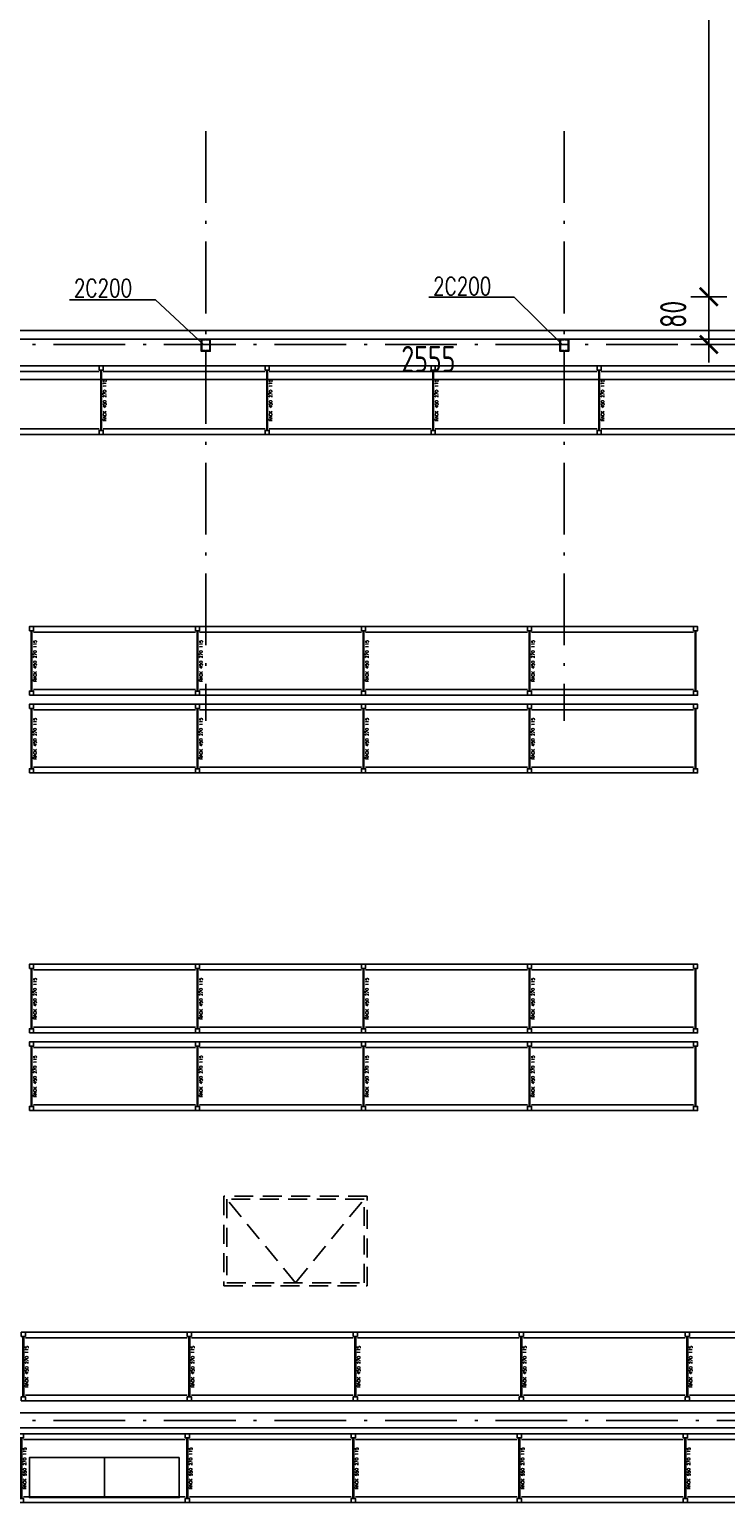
# Model space of a CAD drawing. Extents: x 153948 to 285449, y -89387 to -60195.
# Tile 51 of 101: x 250825 to 251990, y -76777 to -74312. Entities that reach past the tile are written whole.
import ezdxf

# ---------------------------------------------------------------- set-up
doc = ezdxf.new("R2010")
doc.units = 0
doc.header["$LTSCALE"] = 100
doc.header["$MEASUREMENT"] = 0
doc.header["$PDMODE"] = 1
doc.linetypes.add('ACAD_ISO10W100', pattern=[18.5, 12, -3, 0.5, -3])
doc.linetypes.add('HIDDEN2', pattern=[4.7625, 3.175, -1.5875])
doc.layers.get('0').update_dxf_attribs({"linetype": 'CONTINUOUS'})
doc.layers.get('DEFPOINTS').update_dxf_attribs({"linetype": 'CONTINUOUS'})
for name, color, linetype in [('1', 2, 'CONTINUOUS'), ('CEGLA', 4, 'CONTINUOUS'), ('K-STA', 2, 'CONTINUOUS'), ('OSIE', 8, 'ACAD_ISO10W100'), ('PANELE', 3, 'CONTINUOUS'), ('R270', 5, 'CONTINUOUS'), ('RS REGAŁY', 7, 'CONTINUOUS'), ('TEXT', 11, 'CONTINUOUS'), ('WYMIARY', 1, 'CONTINUOUS'), ('ŚWIETLIK', 2, 'CONTINUOUS')]:
    doc.layers.add(name, color=color, linetype=linetype)
doc.styles.get("Standard").update_dxf_attribs({"font": 'txt.shx'})
doc.styles.add('STYLE2', font='isocp.shx', dxfattribs={"width": 0.8})
doc.styles.add('TXT3', font='SIMPLEX.SHX', dxfattribs={"width": 0.75, "height": 40})
doc.dimstyles.new('KRESKI_100', dxfattribs={"dimscale": 20, "dimtxt": 2.2, "dimasz": 1.5, "dimexe": 1.5, "dimexo": 1.5, "dimgap": 0.6, "dimtad": 1, "dimdec": 1, "dimrnd": 0.5, "dimdsep": 46, "dimtxsty": 'STYLE2', "dimblk1": 'ARCHTICK', "dimblk2": 'ARCHTICK', "dimsah": 1, "dimcen": 2.5, "dimdle": 1.5, "dimclrd": 10, "dimclre": 10, "dimclrt": 15, "dimadec": 0, "dimazin": 0, "dimtfac": 1, "dimtdec": 1, "dimtmove": 1, "dimatfit": 3, "dimldrblk": 'ARCHTICK', "dimfxl": 1.5, "dimfxlon": 1, "dimtolj": 1, "dimtzin": 0, "dimarcsym": 0})

# ---------------------------------------------------------------- blocks, each defined once
blk = doc.blocks.new('SC200X2')
at = {"layer": '1'}
for points in [[(-10, 7.5), (-10, 0), (-9.7, 0, 0.391021), (-9.1, 0.6), (-8.7, 5.6, -0.391021), (-7.6, 6.6), (7.6, 6.6, -0.391021), (8.7, 5.6), (9.1, 0.6, 0.391021), (9.7, 0), (10, 0), (10, 7.5)], [(-10, -7.5), (-10, 0), (-9.7, 0, -0.391021), (-9.1, -0.6), (-8.7, -5.6, 0.391021), (-7.6, -6.6), (7.6, -6.6, 0.391021), (8.7, -5.6), (9.1, -0.6, -0.391021), (9.7, 0), (10, 0), (10, -7.5)]]:
    blk.add_lwpolyline(points, format="xyb", close=True, dxfattribs=at)
blk = doc.blocks.new('_ARCHTICK')
at = {"color": 0, "linetype": 'ByBlock', "const_width": 0.15}
blk.add_lwpolyline([(-0.5, -0.5), (0.5, 0.5)], dxfattribs=at)
blk = doc.blocks.new('*D81')
at = {"layer": 'DEFPOINTS', "color": 0, "ltscale": 0.1, "transparency": 16777216}
for p in [(260307.9, -71947), (248692.9, -74816), (260307.9, -74816)]:
    blk.add_point(p, dxfattribs=at)
at = {"layer": 'WYMIARY', "color": 10, "lineweight": -2, "ltscale": 0.1, "transparency": 16777216}
for p, q in [((248692.9, -71977), (248692.9, -71917)), ((260307.9, -71977), (260307.9, -71917)), ((248662.9, -71947), (260337.9, -71947))]:
    blk.add_line(p, q, dxfattribs=at)
at = {"layer": 'WYMIARY', "color": 10, "lineweight": -2, "ltscale": 0.1, "transparency": 16777216, "xscale": 30, "yscale": 30, "zscale": 30, "rotation": 180}
blk.add_blockref('_ARCHTICK', (248692.9, -71947), dxfattribs=at)
at = {"layer": 'WYMIARY', "color": 10, "lineweight": -2, "ltscale": 0.1, "transparency": 16777216, "xscale": 30, "yscale": 30, "zscale": 30}
blk.add_blockref('_ARCHTICK', (260307.9, -71947), dxfattribs=at)
at = {"layer": 'WYMIARY', "color": 15, "ltscale": 0.1, "transparency": 16777216, "insert": (254500.4, -71913), "char_height": 44, "attachment_point": 5, "style": 'STYLE2'}
blk.add_mtext('\\A1;11615', dxfattribs=at)
blk = doc.blocks.new('*D119')
at = {"layer": 'DEFPOINTS', "color": 0, "ltscale": 0.1, "transparency": 16777216}
for p in [(252320.4, -72187), (252320.4, -72267), (251720.4, -74482.3)]:
    blk.add_point(p, dxfattribs=at)
at = {"layer": 'WYMIARY', "color": 10, "lineweight": -2, "ltscale": 0.1, "transparency": 16777216}
for p, q in [((251720.4, -72217), (251720.4, -72157)), ((252320.4, -72217), (252320.4, -72157)), ((251690.4, -72187), (252350.4, -72187))]:
    blk.add_line(p, q, dxfattribs=at)
at = {"layer": 'WYMIARY', "color": 10, "lineweight": -2, "ltscale": 0.1, "transparency": 16777216, "xscale": 30, "yscale": 30, "zscale": 30, "rotation": 180}
blk.add_blockref('_ARCHTICK', (251720.4, -72187), dxfattribs=at)
at = {"layer": 'WYMIARY', "color": 10, "lineweight": -2, "ltscale": 0.1, "transparency": 16777216, "xscale": 30, "yscale": 30, "zscale": 30}
blk.add_blockref('_ARCHTICK', (252320.4, -72187), dxfattribs=at)
at = {"layer": 'WYMIARY', "color": 15, "ltscale": 0.1, "transparency": 16777216, "insert": (252020.4, -72153), "char_height": 44, "attachment_point": 5, "style": 'STYLE2'}
blk.add_mtext('\\A1;600', dxfattribs=at)
blk = doc.blocks.new('*D144')
at = {"layer": 'DEFPOINTS', "color": 0, "ltscale": 0.1, "transparency": 16777216}
for p in [(250215.4, -74839.5), (252770.4, -74839.5), (252770.4, -74897.7)]:
    blk.add_point(p, dxfattribs=at)
at = {"layer": 'WYMIARY', "color": 10, "lineweight": -2, "ltscale": 0.1, "transparency": 16777216}
for p, q in [((250215.4, -74869.5), (250215.4, -74927.7)), ((252770.4, -74869.5), (252770.4, -74927.7)), ((250185.4, -74897.7), (252800.4, -74897.7))]:
    blk.add_line(p, q, dxfattribs=at)
at = {"layer": 'WYMIARY', "color": 10, "lineweight": -2, "ltscale": 0.1, "transparency": 16777216, "xscale": 30, "yscale": 30, "zscale": 30, "rotation": 180}
blk.add_blockref('_ARCHTICK', (250215.4, -74897.7), dxfattribs=at)
at = {"layer": 'WYMIARY', "color": 10, "lineweight": -2, "ltscale": 0.1, "transparency": 16777216, "xscale": 30, "yscale": 30, "zscale": 30}
blk.add_blockref('_ARCHTICK', (252770.4, -74897.7), dxfattribs=at)
at = {"layer": 'WYMIARY', "color": 15, "ltscale": 0.1, "transparency": 16777216, "insert": (251492.9, -74863.7), "char_height": 44, "attachment_point": 5, "style": 'STYLE2'}
blk.add_mtext('\\A1;2555', dxfattribs=at)
blk = doc.blocks.new('*D406')
at = {"layer": 'DEFPOINTS', "color": 0, "ltscale": 0.1, "transparency": 16777216}
for p in [(251962.2, -74759.5), (252036.9, -74759.5), (252145.4, -74839.5)]:
    blk.add_point(p, dxfattribs=at)
at = {"layer": 'WYMIARY', "color": 10, "lineweight": -2, "ltscale": 0.1, "transparency": 16777216}
for p, q in [((251962.2, -74869.5), (251962.2, -74729.5)), ((251992.2, -74759.5), (251932.2, -74759.5)), ((251992.2, -74839.5), (251932.2, -74839.5))]:
    blk.add_line(p, q, dxfattribs=at)
at = {"layer": 'WYMIARY', "color": 10, "lineweight": -2, "ltscale": 0.1, "transparency": 16777216, "xscale": 30, "yscale": 30, "zscale": 30}
for p, rotation in [((251962.2, -74759.5), 90), ((251962.2, -74839.5), 270)]:
    blk.add_blockref('_ARCHTICK', p, dxfattribs=dict(at, rotation=rotation))
at = {"layer": 'WYMIARY', "color": 15, "ltscale": 0.1, "transparency": 16777216, "insert": (251902.7, -74788.9), "char_height": 44, "attachment_point": 5, "rotation": 90, "style": 'STYLE2'}
blk.add_mtext('\\A1;80', dxfattribs=at)
blk = doc.blocks.new('*D407')
at = {"layer": 'DEFPOINTS', "color": 0, "ltscale": 0.1, "transparency": 16777216}
for p in [(251962.2, -72659.5), (252036.9, -72659.5), (252036.9, -74759.5)]:
    blk.add_point(p, dxfattribs=at)
at = {"layer": 'WYMIARY', "color": 10, "lineweight": -2, "ltscale": 0.1, "transparency": 16777216}
for p, q in [((251962.2, -74789.5), (251962.2, -72629.5)), ((251992.2, -72659.5), (251932.2, -72659.5)), ((251992.2, -74759.5), (251932.2, -74759.5))]:
    blk.add_line(p, q, dxfattribs=at)
at = {"layer": 'WYMIARY', "color": 10, "lineweight": -2, "ltscale": 0.1, "transparency": 16777216, "xscale": 30, "yscale": 30, "zscale": 30}
for p, rotation in [((251962.2, -72659.5), 90), ((251962.2, -74759.5), 270)]:
    blk.add_blockref('_ARCHTICK', p, dxfattribs=dict(at, rotation=rotation))
at = {"layer": 'WYMIARY', "color": 15, "ltscale": 0.1, "transparency": 16777216, "insert": (251928.2, -73709.5), "char_height": 44, "attachment_point": 5, "rotation": 90, "style": 'STYLE2'}
blk.add_mtext('\\A1;2100', dxfattribs=at)
blk = doc.blocks.new('RACK 450 270 115')
at = {"color": 1}
for p, q in [((2.75, 108), (2.75, 7)), ((4.25, 108), (4.25, 7)), ((7, 115), (277.8, 115)), ((7, 105.5), (277.8, 105.5)), ((7, 9.5), (277.8, 9.5)), ((7, 0), (277.8, 0))]:
    blk.add_line(p, q, dxfattribs=at)
for points in [[(0, 108), (7, 108), (7, 115), (0, 115)], [(0, 0), (7, 0), (7, 7), (0, 7)]]:
    blk.add_lwpolyline(points, close=True, dxfattribs=at)
at = {"color": 1, "insert": (9.25, 57.5), "char_height": 5, "width": 101, "attachment_point": 5, "rotation": 90}
blk.add_mtext('RACK 450 270 115', dxfattribs=at)
blk = doc.blocks.new('NOGA RACK 450 007 115')
at = {"color": 1}
for p, q in [((2.75, 108), (2.75, 7)), ((4.25, 108), (4.25, 7))]:
    blk.add_line(p, q, dxfattribs=at)
for points in [[(0, 108), (7, 108), (7, 115), (0, 115)], [(0, 0), (7, 0), (7, 7), (0, 7)]]:
    blk.add_lwpolyline(points, close=True, dxfattribs=at)
blk = doc.blocks.new('RACK 550 270 115')
at = {"color": 6}
for p, q in [((2.75, 108), (2.75, 7)), ((4.25, 108), (4.25, 7)), ((7, 115), (277.8, 115)), ((7, 105.5), (277.8, 105.5)), ((7, 9.5), (277.8, 9.5)), ((7, 0), (277.8, 0))]:
    blk.add_line(p, q, dxfattribs=at)
for points in [[(0, 108), (7, 108), (7, 115), (0, 115)], [(0, 0), (7, 0), (7, 7), (0, 7)]]:
    blk.add_lwpolyline(points, close=True, dxfattribs=at)
at = {"color": 6, "insert": (9.25, 57.5), "char_height": 5, "width": 101, "attachment_point": 5, "rotation": 90}
blk.add_mtext('RACK 550 270 115', dxfattribs=at)

msp = doc.modelspace()

# ---------------------------------------------------------------- linework, layer by layer
at = {"layer": 'CEGLA', "ltscale": 0.1}
for p, q in [((250215.4, -76627.05), (254280.4, -76627.05)), ((250190.4, -76652.05), (254280.4, -76652.05))]:
    msp.add_line(p, q, dxfattribs=at)
at = {"layer": 'OSIE', "ltscale": 0.1}
for p, q in [((251120.4, -74482.32), (251120.4, -75469.12)), ((251720.4, -74482.32), (251720.4, -75469.12)), ((247720.4, -74839.55), (263229.19, -74839.55)), ((247720.4, -76639.55), (263229.19, -76639.55))]:
    msp.add_line(p, q, dxfattribs=at)
at = {"layer": 'PANELE', "ltscale": 0.5}
for p, q in [((250100.4, -74816.05), (253620.4, -74816.05)), ((250100.4, -74830.55), (253620.4, -74830.55))]:
    msp.add_line(p, q, dxfattribs=at)
at = {"layer": 'R270', "lineweight": -3}
for points in [[(250950.57, -76701.83), (250825.17, -76701.83), (250825.17, -76768.83), (250950.57, -76768.83)], [(251075.97, -76701.83), (250950.57, -76701.83), (250950.57, -76768.83), (251075.97, -76768.83)]]:
    msp.add_lwpolyline(points, close=True, dxfattribs=at)
at = {"layer": 'TEXT'}
for p, q in [((250892.51, -74764.89), (251036.14, -74764.89)), ((251036.14, -74764.89), (251116.65, -74839.55)), ((251636.34, -74760.45), (251493.45, -74760.45)), ((251716.65, -74839.55), (251636.34, -74760.45))]:
    msp.add_line(p, q, dxfattribs=at)
at = {"layer": 'ŚWIETLIK', "linetype": 'HIDDEN2', "ltscale": 0.1}
for q in [(251155.4, -76269.55), (251385.4, -76269.55)]:
    msp.add_line((251270.4, -76409.55), q, dxfattribs=at)
for points in [[(251150.4, -76414.55), (251390.4, -76414.55), (251390.4, -76264.55), (251150.4, -76264.55)], [(251155.4, -76409.55), (251385.4, -76409.55), (251385.4, -76269.55), (251155.4, -76269.55)]]:
    msp.add_lwpolyline(points, close=True, dxfattribs=at)

# ---------------------------------------------------------------- block references
at = {"layer": 'K-STA', "ltscale": 0.5, "rotation": 270}
for p in [(251120.4, -74840.55), (251720.4, -74840.55)]:
    msp.add_blockref('SC200X2', p, dxfattribs=at)
at = {"layer": 'RS REGAŁY'}
for name, p in [('RACK 450 270 115', (250664.05, -74990.25)), ('RACK 450 270 115', (250941.85, -74990.25)), ('RACK 450 270 115', (251219.65, -74990.25)), ('RACK 450 270 115', (251497.45, -74990.25)), ('RACK 450 270 115', (251775.25, -74990.25)), ('RACK 450 270 115', (250825.25, -75426.25)), ('RACK 450 270 115', (251103.05, -75426.25)), ('RACK 450 270 115', (251380.85, -75426.25)), ('RACK 450 270 115', (251658.65, -75426.25)), ('NOGA RACK 450 007 115', (251936.45, -75426.25)), ('RACK 450 270 115', (250825.25, -75556.25)), ('RACK 450 270 115', (251103.05, -75556.25)), ('RACK 450 270 115', (251380.85, -75556.25)), ('RACK 450 270 115', (251658.65, -75556.25)), ('NOGA RACK 450 007 115', (251936.45, -75556.25)), ('RACK 450 270 115', (250825.25, -75991.25)), ('RACK 450 270 115', (251103.05, -75991.25)), ('RACK 450 270 115', (251380.85, -75991.25)), ('RACK 450 270 115', (251658.65, -75991.25)), ('NOGA RACK 450 007 115', (251936.45, -75991.25)), ('RACK 450 270 115', (250825.25, -76121.25)), ('RACK 450 270 115', (251103.05, -76121.25)), ('RACK 450 270 115', (251380.85, -76121.25)), ('RACK 450 270 115', (251658.65, -76121.25)), ('NOGA RACK 450 007 115', (251936.45, -76121.25)), ('RACK 450 270 115', (250811.58, -76607.05)), ('RACK 450 270 115', (251089.38, -76607.05)), ('RACK 450 270 115', (251367.18, -76607.05)), ('RACK 450 270 115', (251644.98, -76607.05)), ('RACK 450 270 115', (251922.78, -76607.05)), ('RACK 550 270 115', (250808.09, -76777.05)), ('RACK 550 270 115', (251085.89, -76777.05)), ('RACK 550 270 115', (251363.69, -76777.05)), ('RACK 550 270 115', (251641.49, -76777.05)), ('RACK 550 270 115', (251919.29, -76777.05))]:
    msp.add_blockref(name, p, dxfattribs=at)

# ---------------------------------------------------------------- texts
at = {"layer": 'TEXT', "style": 'TXT3', "width": 0.75}
for p in [(250899.63, -74760.01), (251500.78, -74756.79)]:
    msp.add_text('2C200', height=30, dxfattribs=at).set_placement(p)

# ---------------------------------------------------------------- dimensions: what is measured, and where the dimension line sits
at = {"layer": 'WYMIARY', "ltscale": 0.1}
for base, p1, p2, picture, middle in [((260307.9, -71946.96), (248692.9, -74816.05), (260307.9, -74816.05), '*D81', (254500.4, -71912.96)), ((252320.4, -72186.96), (251720.4, -74482.32), (252320.4, -72266.96), '*D119', (252020.4, -72152.96)), ((252770.4, -74897.7), (250215.4, -74839.55), (252770.4, -74839.55), '*D144', (251492.9, -74863.7))]:
    dim = msp.add_linear_dim(base=base, p1=p1, p2=p2, dimstyle='KRESKI_100', dxfattribs=at)
    dim.commit()
    dim.dimension.update_dxf_attribs({"geometry": picture, "text_midpoint": middle})
dim = msp.add_linear_dim(base=(251962.21, -72659.55), p1=(252036.95, -74759.55), p2=(252036.95, -72659.55), angle=90, dimstyle='KRESKI_100', dxfattribs=at)
dim.commit()
dim.dimension.update_dxf_attribs({"geometry": '*D407', "text_midpoint": (251928.21, -73709.55)})
dim = msp.add_linear_dim(base=(251962.21, -74759.55), p1=(252145.45, -74839.55), p2=(252036.95, -74759.55), angle=90, dimstyle='KRESKI_100', dxfattribs=at)
dim.commit()
dim.dimension.update_dxf_attribs({"geometry": '*D406', "text_midpoint": (251936.71, -74788.85), "dimtype": 160})

doc.saveas('drawing.dxf')
